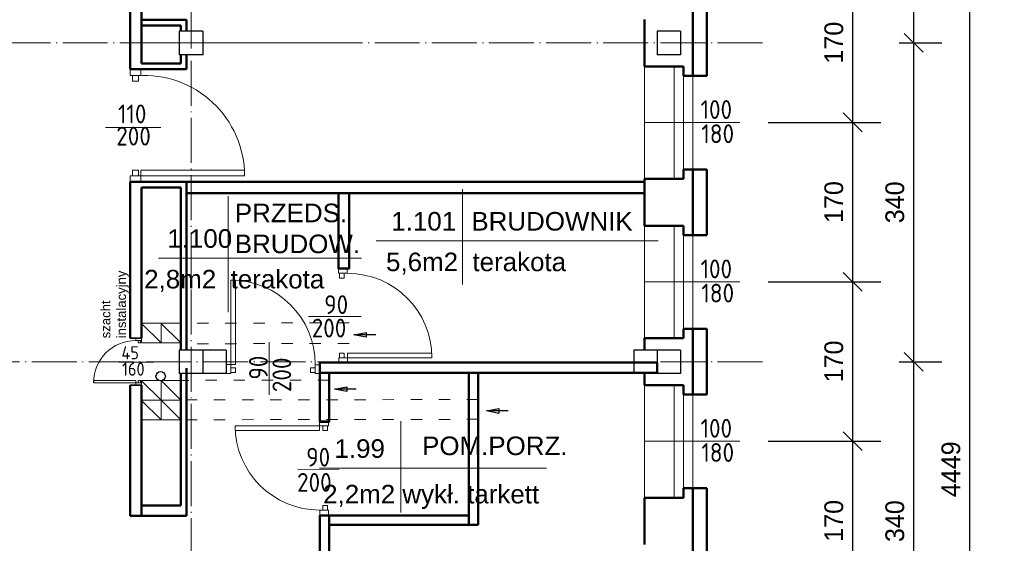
# Model space of a CAD drawing. Header units: millimetres. Extents: x -642 to 14033, y 1994 to 13520.
# Tile 48 of 72: x 5350 to 6401, y 8904 to 9462. Entities that reach past the tile are written whole.
import ezdxf

# ---------------------------------------------------------------- set-up
doc = ezdxf.new("R2010")
doc.units = ezdxf.units.MM
doc.linetypes.add('ACAD_ISO03W100', pattern=[30, 12, -18])
doc.linetypes.add('ACAD_ISO04W100', pattern=[30.5, 24, -3, 0.5, -3])
for name, color, linetype, lineweight in [('drzwi', 140, 'Continuous', 13), ('KOMINY', 43, 'Continuous', 15), ('opisy drzwi', 40, 'Continuous', 13), ('opisy pom', 3, 'Continuous', 18), ('opisy pom.50', 3, 'Continuous', 20), ('sciany', 4, 'Continuous', 35), ('symetria', 7, 'ACAD_ISO04W100', 9), ('słupy', 2, 'Continuous', 30), ('wymiary', 1, 'Continuous', 13), ('ściana', 4, 'Continuous', 50)]:
    doc.layers.add(name, color=color, linetype=linetype, lineweight=lineweight)
doc.layers.add('kanalizacja', color=210, linetype='Continuous')
doc.styles.add('ISO', font='isocp.shx')
doc.styles.add('ROMANS', font='ROMANS')
doc.styles.add('SYSTEM', font='TXT')
doc.dimstyles.new('Jacek2', dxfattribs={"dimscale": 2, "dimtxt": 10, "dimasz": 10, "dimexe": 15, "dimexo": 15, "dimgap": 5, "dimtad": 1, "dimdec": 0, "dimzin": 0, "dimdsep": 46, "dimtxsty": 'Standard', "dimblk": 'OBLIQUE', "dimcen": 0, "dimdle": 5, "dimadec": 1, "dimazin": 0, "dimtfac": 1, "dimtdec": 0, "dimtofl": 0, "dimtmove": 0, "dimatfit": 3, "dimfxl": 1, "dimtolj": 1, "dimtzin": 0, "dimarcsym": 0})

# ---------------------------------------------------------------- blocks, each defined once
blk = doc.blocks.new('_OBLIQUE')
at = {"color": 0, "linetype": 'ByBlock'}
blk.add_line((-0.5, -0.5), (0.5, 0.5), dxfattribs=at)
blk = doc.blocks.new('*D514')
at = {"layer": 'Defpoints', "color": 0, "transparency": 16777216}
for p in [(6118.9, 9522.7), (6118.9, 9352.7), (6239.2, 9352.7)]:
    blk.add_point(p, dxfattribs=at)
at = {"layer": 'wymiary', "color": 0, "lineweight": -2, "transparency": 16777216}
for p, q in [((6239.2, 9532.7), (6239.2, 9342.7)), ((6148.9, 9522.7), (6269.2, 9522.7)), ((6148.9, 9352.7), (6269.2, 9352.7))]:
    blk.add_line(p, q, dxfattribs=at)
at = {"layer": 'wymiary', "color": 0, "lineweight": -2, "transparency": 16777216, "xscale": 20, "yscale": 20, "zscale": 20}
for p, rotation in [((6239.2, 9522.7), 90), ((6239.2, 9352.7), 270)]:
    blk.add_blockref('_OBLIQUE', p, dxfattribs=dict(at, rotation=rotation))
at = {"layer": 'wymiary', "color": 0, "transparency": 16777216, "insert": (6219.2, 9437.7), "char_height": 20, "attachment_point": 5, "rotation": 90}
blk.add_mtext('\\A1;170', dxfattribs=at)
blk = doc.blocks.new('*D515')
at = {"layer": 'Defpoints', "color": 0, "transparency": 16777216}
for p in [(6118.9, 9352.7), (6118.9, 9182.7), (6239.2, 9182.7)]:
    blk.add_point(p, dxfattribs=at)
at = {"layer": 'wymiary', "color": 0, "lineweight": -2, "transparency": 16777216}
for p, q in [((6148.9, 9352.7), (6269.2, 9352.7)), ((6239.2, 9362.7), (6239.2, 9172.7)), ((6148.9, 9182.7), (6269.2, 9182.7))]:
    blk.add_line(p, q, dxfattribs=at)
at = {"layer": 'wymiary', "color": 0, "lineweight": -2, "transparency": 16777216, "xscale": 20, "yscale": 20, "zscale": 20}
for p, rotation in [((6239.2, 9352.7), 90), ((6239.2, 9182.7), 270)]:
    blk.add_blockref('_OBLIQUE', p, dxfattribs=dict(at, rotation=rotation))
at = {"layer": 'wymiary', "color": 0, "transparency": 16777216, "insert": (6219.2, 9267.7), "char_height": 20, "attachment_point": 5, "rotation": 90}
blk.add_mtext('\\A1;170', dxfattribs=at)
blk = doc.blocks.new('*D516')
at = {"layer": 'Defpoints', "color": 0, "transparency": 16777216}
for p in [(6118.9, 9182.7), (6118.9, 9012.7), (6239.2, 9012.7)]:
    blk.add_point(p, dxfattribs=at)
at = {"layer": 'wymiary', "color": 0, "lineweight": -2, "transparency": 16777216}
for p, q in [((6239.2, 9192.7), (6239.2, 9002.7)), ((6148.9, 9182.7), (6269.2, 9182.7)), ((6148.9, 9012.7), (6269.2, 9012.7))]:
    blk.add_line(p, q, dxfattribs=at)
at = {"layer": 'wymiary', "color": 0, "lineweight": -2, "transparency": 16777216, "xscale": 20, "yscale": 20, "zscale": 20}
for p, rotation in [((6239.2, 9182.7), 90), ((6239.2, 9012.7), 270)]:
    blk.add_blockref('_OBLIQUE', p, dxfattribs=dict(at, rotation=rotation))
at = {"layer": 'wymiary', "color": 0, "transparency": 16777216, "insert": (6219.2, 9097.7), "char_height": 20, "attachment_point": 5, "rotation": 90}
blk.add_mtext('\\A1;170', dxfattribs=at)
blk = doc.blocks.new('*D517')
at = {"layer": 'Defpoints', "color": 0, "transparency": 16777216}
for p in [(6118.9, 9012.7), (6118.9, 8842.7), (6239.2, 8842.7)]:
    blk.add_point(p, dxfattribs=at)
at = {"layer": 'wymiary', "color": 0, "lineweight": -2, "transparency": 16777216}
for p, q in [((6239.2, 9022.7), (6239.2, 8832.7)), ((6148.9, 9012.7), (6269.2, 9012.7)), ((6148.9, 8842.7), (6269.2, 8842.7))]:
    blk.add_line(p, q, dxfattribs=at)
at = {"layer": 'wymiary', "color": 0, "lineweight": -2, "transparency": 16777216, "xscale": 20, "yscale": 20, "zscale": 20}
for p, rotation in [((6239.2, 9012.7), 90), ((6239.2, 8842.7), 270)]:
    blk.add_blockref('_OBLIQUE', p, dxfattribs=dict(at, rotation=rotation))
at = {"layer": 'wymiary', "color": 0, "transparency": 16777216, "insert": (6219.2, 8927.7), "char_height": 20, "attachment_point": 5, "rotation": 90}
blk.add_mtext('\\A1;170', dxfattribs=at)
blk = doc.blocks.new('*D535')
at = {"layer": 'Defpoints', "color": 0, "transparency": 16777216}
for p in [(6258.7, 9777.4), (6258.7, 9437.4), (6304.3, 9437.4)]:
    blk.add_point(p, dxfattribs=at)
at = {"layer": 'wymiary', "color": 0, "lineweight": -2, "transparency": 16777216}
for p, q in [((6304.3, 9787.4), (6304.3, 9427.4)), ((6288.7, 9777.4), (6334.3, 9777.4)), ((6288.7, 9437.4), (6334.3, 9437.4))]:
    blk.add_line(p, q, dxfattribs=at)
at = {"layer": 'wymiary', "color": 0, "lineweight": -2, "transparency": 16777216, "xscale": 20, "yscale": 20, "zscale": 20}
for p, rotation in [((6304.3, 9777.4), 90), ((6304.3, 9437.4), 270)]:
    blk.add_blockref('_OBLIQUE', p, dxfattribs=dict(at, rotation=rotation))
at = {"layer": 'wymiary', "color": 0, "transparency": 16777216, "insert": (6284.3, 9607.4), "char_height": 20, "attachment_point": 5, "rotation": 90}
blk.add_mtext('\\A1;340', dxfattribs=at)
blk = doc.blocks.new('*D536')
at = {"layer": 'Defpoints', "color": 0, "transparency": 16777216}
for p in [(6258.7, 9437.4), (6258.7, 9097.4), (6304.3, 9097.4)]:
    blk.add_point(p, dxfattribs=at)
at = {"layer": 'wymiary', "color": 0, "lineweight": -2, "transparency": 16777216}
for p, q in [((6304.3, 9447.4), (6304.3, 9087.4)), ((6288.7, 9437.4), (6334.3, 9437.4)), ((6288.7, 9097.4), (6334.3, 9097.4))]:
    blk.add_line(p, q, dxfattribs=at)
at = {"layer": 'wymiary', "color": 0, "lineweight": -2, "transparency": 16777216, "xscale": 20, "yscale": 20, "zscale": 20}
for p, rotation in [((6304.3, 9437.4), 90), ((6304.3, 9097.4), 270)]:
    blk.add_blockref('_OBLIQUE', p, dxfattribs=dict(at, rotation=rotation))
at = {"layer": 'wymiary', "color": 0, "transparency": 16777216, "insert": (6284.3, 9267.4), "char_height": 20, "attachment_point": 5, "rotation": 90}
blk.add_mtext('\\A1;340', dxfattribs=at)
blk = doc.blocks.new('*D537')
at = {"layer": 'Defpoints', "color": 0, "transparency": 16777216}
for p in [(6258.7, 9097.4), (6258.7, 8757.4), (6304.3, 8757.4)]:
    blk.add_point(p, dxfattribs=at)
at = {"layer": 'wymiary', "color": 0, "lineweight": -2, "transparency": 16777216}
for p, q in [((6304.3, 9107.4), (6304.3, 8747.4)), ((6288.7, 9097.4), (6334.3, 9097.4)), ((6288.7, 8757.4), (6334.3, 8757.4))]:
    blk.add_line(p, q, dxfattribs=at)
at = {"layer": 'wymiary', "color": 0, "lineweight": -2, "transparency": 16777216, "xscale": 20, "yscale": 20, "zscale": 20}
for p, rotation in [((6304.3, 9097.4), 90), ((6304.3, 8757.4), 270)]:
    blk.add_blockref('_OBLIQUE', p, dxfattribs=dict(at, rotation=rotation))
at = {"layer": 'wymiary', "color": 0, "transparency": 16777216, "insert": (6284.3, 8927.4), "char_height": 20, "attachment_point": 5, "rotation": 90}
blk.add_mtext('\\A1;340', dxfattribs=at)
blk = doc.blocks.new('*D543')
at = {"layer": 'Defpoints', "color": 0, "transparency": 16777216}
for p in [(6364.1, 11206.9), (6401.1, 11206.9), (6401.1, 6758.4)]:
    blk.add_point(p, dxfattribs=at)
at = {"layer": 'wymiary', "color": 0, "lineweight": -2, "transparency": 16777216}
for p, q in [((6364.1, 6748.4), (6364.1, 11216.9)), ((6371.1, 11206.9), (6334.1, 11206.9)), ((6371.1, 6758.4), (6334.1, 6758.4))]:
    blk.add_line(p, q, dxfattribs=at)
at = {"layer": 'wymiary', "color": 0, "lineweight": -2, "transparency": 16777216, "xscale": 20, "yscale": 20, "zscale": 20}
for p, rotation in [((6364.1, 11206.9), 90), ((6364.1, 6758.4), 270)]:
    blk.add_blockref('_OBLIQUE', p, dxfattribs=dict(at, rotation=rotation))
at = {"layer": 'wymiary', "color": 0, "transparency": 16777216, "insert": (6344.1, 8982.7), "char_height": 20, "attachment_point": 5, "rotation": 90}
blk.add_mtext('\\A1;4449', dxfattribs=at)

msp = doc.modelspace()

# ---------------------------------------------------------------- linework, layer by layer
at = {"layer": 'drzwi'}
for points in [[(5479.6, 9402.7, 0), (5479.6, 9408.9, 0), (5468.1, 9408.9, 0), (5468.1, 9402.7, 0), (5479.6, 9402.7, 0)], [(5470.6, 9402.7, 0), (5470.6, 9396.5, 0), (5476.9, 9396.5, 0), (5476.9, 9402.7, 0), (5470.6, 9402.7, 0)], [(5470.6, 9295.6, 0), (5470.6, 9301.8, 0), (5476.9, 9301.8, 0), (5476.9, 9295.6, 0), (5470.6, 9295.6, 0)], [(5479.6, 9295.6, 0), (5479.6, 9301.8, 0), (5590.2, 9301.8, 0)], [(5479.6, 9295.6, 0), (5479.6, 9289.3, 0), (5468.1, 9289.3, 0), (5468.1, 9295.6, 0), (5479.6, 9295.6, 0)], [(5590.2, 9295.6, 0), (5479.6, 9295.6, 0)], [(5690.6, 9191.7, 0), (5690.6, 9196.7, 0), (5699.8, 9196.7, 0), (5699.8, 9191.7, 0), (5690.6, 9191.7, 0)], [(5575.6, 9094.5, 0), (5580.6, 9094.5, 0), (5580.6, 9184.5, 0), (5575.6, 9184.5, 0), (5575.6, 9094.5, 0)], [(5691.6, 9191.7, 0), (5691.6, 9186.7, 0), (5696.6, 9186.7, 0), (5696.6, 9191.7, 0), (5691.6, 9191.7, 0)], [(5480.1, 9119.9, 0), (5480.1, 9122.4, 0), (5474.1, 9122.4, 0), (5474.1, 9119.9, 0), (5480.1, 9119.9, 0)], [(5479.1, 9119.9, 0), (5479.1, 9117.4, 0), (5476.6, 9117.4, 0), (5476.6, 9119.9, 0), (5479.1, 9119.9, 0)], [(5690.7, 9101.7, 0), (5690.7, 9096.7, 0), (5700.2, 9096.7, 0), (5700.2, 9101.7, 0), (5690.7, 9101.7, 0)], [(5691.6, 9101.7, 0), (5691.6, 9106.7, 0), (5696.6, 9106.7, 0), (5696.6, 9101.7, 0), (5691.6, 9101.7, 0)], [(5700.2, 9101.7, 0), (5700.2, 9106.7, 0), (5790.2, 9106.7, 0), (5790.2, 9101.7, 0), (5700.2, 9101.7, 0)], [(5575.6, 9084.9, 0), (5570.6, 9084.9, 0), (5570.6, 9094.5, 0), (5575.6, 9094.5, 0), (5575.6, 9084.9, 0)], [(5575.6, 9085.9, 0), (5580.6, 9085.9, 0), (5580.6, 9090.9, 0), (5575.6, 9090.9, 0), (5575.6, 9085.9, 0)], [(5665.6, 9085.9, 0), (5660.6, 9085.9, 0), (5660.6, 9090.9, 0), (5665.6, 9090.9, 0), (5665.6, 9085.9, 0)], [(5665.6, 9084.9, 0), (5670.6, 9084.9, 0), (5670.6, 9094.1, 0), (5665.6, 9094.1, 0), (5665.6, 9084.9, 0)], [(5474.1, 9075, 0), (5474.1, 9077.5, 0), (5429.2, 9077.5, 0), (5429.2, 9075, 0), (5474.1, 9075, 0)], [(5480.1, 9075, 0), (5480.1, 9072.5, 0), (5474.1, 9072.5, 0), (5474.1, 9075, 0), (5480.1, 9075, 0)], [(5479.1, 9075, 0), (5479.1, 9077.5, 0), (5476.6, 9077.5, 0), (5476.6, 9075, 0), (5479.1, 9075, 0)], [(5670.2, 9029.2, 0), (5670.2, 9024.2, 0), (5580.2, 9024.2, 0), (5580.2, 9029.2, 0), (5670.2, 9029.2, 0)], [(5679.8, 9029.2, 0), (5679.8, 9034.2, 0), (5670.2, 9034.2, 0), (5670.2, 9029.2, 0), (5679.8, 9029.2, 0)], [(5678.8, 9029.2, 0), (5678.8, 9024.2, 0), (5673.8, 9024.2, 0), (5673.8, 9029.2, 0), (5678.8, 9029.2, 0)], [(5678.8, 8939.2, 0), (5678.8, 8944.2, 0), (5673.8, 8944.2, 0), (5673.8, 8939.2, 0), (5678.8, 8939.2, 0)], [(5679.8, 8939.2, 0), (5679.8, 8934.2, 0), (5670.6, 8934.2, 0), (5670.6, 8939.2, 0), (5679.8, 8939.2, 0)]]:
    msp.add_polyline3d(points, dxfattribs=at)
for centre, radius, start, end in [((5483.1, 9295.6), 107.1, 359.9998, 94.0037), ((5575.6, 9094.5), 90, 0, 90), ((5700.2, 9101.7), 90, 0, 90), ((5474.1, 9075), 45, 90, 180), ((5670.2, 9029.2), 90, 180, 270)]:
    msp.add_arc(centre, radius, start, end, dxfattribs=at)
at = {"layer": 'kanalizacja'}
msp.add_circle((5500.7, 9081.9), 5, dxfattribs=at)
at = {"layer": 'KOMINY', "lineweight": 18}
for p, q in [((5480, 9138.5), (5501.1, 9117.5)), ((5501, 9138.5), (5522.1, 9117.5)), ((5520.6, 9117.4), (5480.1, 9117.4)), ((5522.1, 9117.4), (5480.1, 9117.4)), ((5480, 9077.5), (5501.1, 9056.5)), ((5520.6, 9077.4), (5480.1, 9077.4)), ((5522.1, 9077.4), (5480.1, 9077.4)), ((5501.1, 9077.5), (5522.1, 9056.5)), ((5480, 9056.5), (5501.1, 9035.5)), ((5522.1, 9056.4), (5480.1, 9056.4)), ((5501.1, 9056.5), (5522.1, 9035.5)), ((5522.1, 9035.4), (5480.1, 9035.4))]:
    msp.add_line(p, q, dxfattribs=at)
at = {"layer": 'KOMINY', "linetype": 'ACAD_ISO03W100', "lineweight": 18}
for p, q in [((5701.7, 9138.9), (5522, 9138.5)), ((5701.7, 9116.9), (5522.1, 9116.5)), ((5680.6, 9077.9), (5522.1, 9077.5)), ((5839.6, 9057.1), (5522.1, 9056.6)), ((5839.6, 9036), (5522.1, 9035.5))]:
    msp.add_line(p, q, dxfattribs=at)
at = {"layer": 'KOMINY', "lineweight": 18}
for points in [[(5480.1, 9138.4), (5501.1, 9138.5), (5501.1, 9117.5), (5480.1, 9117.4)], [(5501.1, 9138.4), (5522.1, 9138.5), (5522.1, 9117.5), (5501.1, 9117.4)], [(5480.1, 9077.4), (5501.1, 9077.5), (5501.1, 9056.5), (5480.1, 9056.4)], [(5501.1, 9077.5), (5522.1, 9077.5), (5522.1, 9056.5), (5501.1, 9056.5)], [(5480.1, 9056.4), (5501.1, 9056.5), (5501.1, 9035.5), (5480.1, 9035.4)], [(5501.1, 9056.5), (5522.1, 9056.5), (5522.1, 9035.5), (5501.1, 9035.5)]]:
    msp.add_lwpolyline(points, close=True, dxfattribs=at)
at = {"layer": 'KOMINY', "lineweight": 30}
for points in [[(5730.2, 9126.1), (5706.9, 9126.1), (5720.1, 9128.7), (5720.1, 9123.6), (5706.9, 9126.1)], [(5709.4, 9068.3), (5686.1, 9068.3), (5699.2, 9070.8), (5699.2, 9065.7), (5686.1, 9068.3)], [(5871.7, 9044.9), (5848.5, 9044.9), (5861.6, 9047.4), (5861.6, 9042.3), (5848.5, 9044.9)]]:
    msp.add_lwpolyline(points, dxfattribs=at)
at = {"layer": 'opisy drzwi'}
for p, q in [((6017.1, 9412.4), (6017.1, 9292.4)), ((6048.6, 9412.4), (6048.6, 9292.4)), ((6058.6, 9402.4), (6058.6, 9302.4)), ((6068.6, 9402.4), (6068.6, 9302.4)), ((6017.1, 9352.7), (6118.9, 9352.7)), ((5441.9, 9347.3), (5500.7, 9347.3)), ((6017.1, 9242.4), (6017.1, 9122.4)), ((6048.6, 9242.4), (6048.6, 9122.4)), ((6058.6, 9232.4), (6058.6, 9132.4)), ((6068.6, 9232.4), (6068.6, 9132.4)), ((6017.1, 9182.7), (6118.9, 9182.7)), ((5658.5, 9145.7), (5714.5, 9145.7)), ((5616.5, 9118.2), (5616.5, 9062.2)), ((5456.1, 9096.9), (5493.4, 9096.9)), ((6017.1, 9072.4), (6017.1, 8952.4)), ((6048.6, 9072.4), (6048.6, 8952.4)), ((6058.6, 9062.4), (6058.6, 8962.4)), ((6068.6, 9062.4), (6068.6, 8962.4)), ((6017.1, 9012.7), (6118.9, 9012.7)), ((5646.8, 8982.2), (5691.3, 8982.3))]:
    msp.add_line(p, q, dxfattribs=at)
at = {"layer": 'opisy pom'}
for p, q in [((5822.9, 9179.9), (5822.9, 9281.5)), ((5572.6, 9273.9), (5572.6, 9150.2)), ((5730.8, 9226.3), (6031.6, 9226.3)), ((5498.5, 9207.9), (5715, 9207.9)), ((5670.2, 8983.9), (5912.3, 8983.9))]:
    msp.add_line(p, q, dxfattribs=at)
at = {"layer": 'opisy pom.50'}
msp.add_line((5757.1, 8936.7), (5757.1, 9034), dxfattribs=at)
at = {"layer": 'sciany'}
for points in [[(5468.1, 9122.5), (5480.1, 9122.5)], [(5468.1, 9072.5), (5480.1, 9072.5)]]:
    msp.add_lwpolyline(points, dxfattribs=at)
at = {"layer": 'symetria', "linetype": 'ACAD_ISO04W100', "ltscale": 2}
for p, q in [((5533.1, 5954.4), (5533.1, 10824.4)), ((5688.1, 9437.4), (4136.5, 9437.4)), ((6143.1, 9437.4), (5466.6, 9437.4)), ((6143.1, 9097.4), (4136.5, 9097.4))]:
    msp.add_line(p, q, dxfattribs=at)
at = {"layer": 'słupy'}
for p, q in [((5520.6, 9449.9), (5520.6, 9424.9)), ((5545.6, 9449.9), (5520.6, 9449.9)), ((5545.6, 9449.9), (5520.6, 9449.9)), ((5520.6, 9449.9), (5520.6, 9424.9)), ((5545.6, 9449.9), (5520.6, 9449.9)), ((5520.6, 9449.9), (5520.6, 9424.9)), ((5545.6, 9449.9), (5545.6, 9424.9)), ((5545.6, 9449.9), (5545.6, 9424.9)), ((5545.6, 9449.9), (5545.6, 9424.9)), ((6030.6, 9449.9), (6030.6, 9424.9)), ((6055.6, 9449.9), (6030.6, 9449.9)), ((6055.6, 9449.9), (6030.6, 9449.9)), ((6030.6, 9449.9), (6030.6, 9424.9)), ((6055.6, 9449.9), (6030.6, 9449.9)), ((6030.6, 9449.9), (6030.6, 9424.9)), ((6055.6, 9449.9), (6055.6, 9424.9)), ((6055.6, 9449.9), (6055.6, 9424.9)), ((6055.6, 9449.9), (6055.6, 9424.9)), ((5545.6, 9424.9), (5520.6, 9424.9)), ((5545.6, 9424.9), (5520.6, 9424.9)), ((5545.6, 9424.9), (5520.6, 9424.9)), ((6055.6, 9424.9), (6030.6, 9424.9)), ((6055.6, 9424.9), (6030.6, 9424.9)), ((6055.6, 9424.9), (6030.6, 9424.9)), ((5520.6, 9109.9), (5520.6, 9084.9)), ((5545.6, 9109.9), (5520.6, 9109.9)), ((5545.6, 9109.9), (5520.6, 9109.9)), ((5520.6, 9109.9), (5520.6, 9084.9)), ((5545.6, 9109.9), (5520.6, 9109.9)), ((5520.6, 9109.9), (5520.6, 9084.9)), ((5545.6, 9109.9), (5545.6, 9084.9)), ((5545.6, 9109.9), (5545.6, 9084.9)), ((5570.6, 9109.9), (5545.6, 9109.9)), ((5570.6, 9109.9), (5545.6, 9109.9)), ((5545.6, 9109.9), (5545.6, 9084.9)), ((5570.6, 9109.9), (5545.6, 9109.9)), ((5545.6, 9109.9), (5545.6, 9084.9)), ((5545.6, 9109.9), (5545.6, 9084.9)), ((5545.6, 9109.9), (5545.6, 9084.9)), ((5570.6, 9109.9), (5570.6, 9084.9)), ((5570.6, 9109.9), (5570.6, 9084.9)), ((5570.6, 9109.9), (5570.6, 9084.9)), ((6030.6, 9109.9), (6005.6, 9109.9)), ((6005.6, 9109.9), (6005.6, 9084.9)), ((6030.6, 9109.9), (6005.6, 9109.9)), ((6005.6, 9109.9), (6005.6, 9084.9)), ((6030.6, 9109.9), (6030.6, 9084.9)), ((6055.6, 9109.9), (6030.6, 9109.9)), ((6055.6, 9109.9), (6030.6, 9109.9)), ((6030.6, 9109.9), (6030.6, 9084.9)), ((6055.6, 9109.9), (6030.6, 9109.9)), ((6030.6, 9109.9), (6030.6, 9084.9)), ((6030.6, 9109.9), (6030.6, 9084.9)), ((6030.6, 9109.9), (6030.6, 9084.9)), ((6030.6, 9109.9), (6030.6, 9084.9)), ((6055.6, 9109.9), (6055.6, 9084.9)), ((6055.6, 9109.9), (6055.6, 9084.9)), ((6055.6, 9109.9), (6055.6, 9084.9)), ((5545.6, 9084.9), (5520.6, 9084.9)), ((5545.6, 9084.9), (5520.6, 9084.9)), ((5545.6, 9084.9), (5520.6, 9084.9)), ((5570.6, 9084.9), (5545.6, 9084.9)), ((5570.6, 9084.9), (5545.6, 9084.9)), ((5570.6, 9084.9), (5545.6, 9084.9)), ((6030.6, 9084.9), (6005.6, 9084.9)), ((6030.6, 9084.9), (6005.6, 9084.9)), ((6030.6, 9084.9), (6005.6, 9084.9)), ((6055.6, 9084.9), (6030.6, 9084.9)), ((6055.6, 9084.9), (6030.6, 9084.9)), ((6055.6, 9084.9), (6030.6, 9084.9))]:
    msp.add_line(p, q, dxfattribs=at)
at = {"layer": 'ściana'}
for p, q in [((5468.1, 9409.4), (5468.2, 9751.3)), ((5480.1, 9415.5), (5480.1, 9751.3)), ((6068.6, 9402.4), (6068.6, 9472.4)), ((6083.6, 9402.4), (6083.6, 9472.4)), ((5528.1, 9461.9), (5480.1, 9461.9)), ((5528.1, 9461.9), (5528.1, 9449.9)), ((6017.1, 9437.4), (6017.1, 9462.4)), ((5522.1, 9455.9), (5480.1, 9455.9)), ((5522.1, 9455.9), (5522.1, 9449.9)), ((6017.1, 9412.4), (6017.1, 9437.4)), ((5522.1, 9415.5), (5480.1, 9415.5)), ((5522.1, 9415.5), (5522.1, 9424.9)), ((5528.1, 9409.5), (5528.1, 9424.9)), ((5528.1, 9409.5), (5468.1, 9409.4)), ((6058.6, 9412.4), (6017.1, 9412.4)), ((6058.6, 9402.4), (6058.6, 9412.4)), ((6068.6, 9402.4), (6058.6, 9402.4)), ((6058.6, 9402.4), (6083.6, 9402.4)), ((6068.6, 9302.4), (6058.6, 9302.4)), ((6058.6, 9292.4), (6058.6, 9302.4)), ((6058.6, 9302.4), (6083.6, 9302.4)), ((6068.6, 9232.4), (6068.6, 9302.4)), ((6083.6, 9232.4), (6083.6, 9302.4)), ((5468.1, 9122.5), (5468.1, 9289.3)), ((5528.1, 9289.3), (5468.1, 9289.3)), ((5528.1, 9109.9), (5528.1, 9289.3)), ((6017.1, 9289.3), (5528.1, 9289.3)), ((6017.1, 9252.4), (6017.1, 9292.4)), ((6058.6, 9292.4), (6017.1, 9292.4)), ((5522.1, 9283.3), (5480.1, 9283.3)), ((5480.1, 9122.5), (5480.1, 9283.3)), ((5522.1, 9109.9), (5522.1, 9283.3)), ((5710.6, 9277.3), (5528.1, 9277.3)), ((6017.1, 9277.3), (5710.6, 9277.3)), ((6017.1, 9242.4), (6017.1, 9252.4)), ((6058.6, 9242.4), (6017.1, 9242.4)), ((6058.6, 9232.4), (6058.6, 9242.4)), ((6068.6, 9232.4), (6058.6, 9232.4)), ((6058.6, 9232.4), (6083.6, 9232.4)), ((6068.6, 9132.4), (6058.6, 9132.4)), ((6058.6, 9122.4), (6058.6, 9132.4)), ((6058.6, 9132.4), (6083.6, 9132.4)), ((6068.6, 9062.4), (6068.6, 9132.4)), ((6083.6, 9062.4), (6083.6, 9132.4)), ((6058.6, 9122.4), (6017.1, 9122.4)), ((6017.1, 9109.9), (6017.1, 9122.4)), ((5528.1, 8933), (5528.1, 9090.4)), ((5522.1, 8943.9), (5522.1, 9084.9)), ((6017.1, 9072.4), (6017.1, 9084.9)), ((5468.1, 9072.5), (5468.1, 8933)), ((5480.1, 8933), (5480.1, 9072.5)), ((6058.6, 9072.4), (6017.1, 9072.4)), ((6058.6, 9062.4), (6058.6, 9072.4)), ((6068.6, 9062.4), (6058.6, 9062.4)), ((6058.6, 9062.4), (6083.6, 9062.4)), ((6068.6, 8962.4), (6058.6, 8962.4)), ((6058.6, 8952.4), (6058.6, 8962.4)), ((6058.6, 8962.4), (6083.6, 8962.4)), ((6068.6, 8892.4), (6068.6, 8962.4)), ((6083.6, 8892.4), (6083.6, 8962.4)), ((5522.1, 8943.9), (5480.1, 8943.9)), ((6017.1, 8902.4), (6017.1, 8952.4)), ((6058.6, 8952.4), (6017.1, 8952.4)), ((5480.1, 8933), (5468.1, 8933)), ((5528.1, 8933), (5480.1, 8933))]:
    msp.add_line(p, q, dxfattribs=at)
at = {"layer": 'ściana', "ltscale": 0.5}
msp.add_lwpolyline([(5701.7, 9277.3), (5701.7, 9196.7), (5690.6, 9196.7), (5690.6, 9277.3)], close=True, dxfattribs=at)
at = {"layer": 'ściana'}
for points in [[(6030.6, 9096.7), (6030.6, 9085.4), (5670.6, 9085.4), (5670.6, 9096.7)], [(5670.6, 9033.4), (5670.6, 9085.4), (5680.6, 9085.4), (5680.6, 9033.4)], [(5839.6, 8923.4), (5839.6, 9085.4), (5829.6, 9085.4), (5829.6, 8923.4)], [(5680.6, 8886.4), (5680.6, 8933.4), (5670.6, 8933.4), (5670.6, 8886.4)], [(5680.6, 8923.4), (5680.6, 8933.4), (5829.6, 8933.4), (5829.6, 8923.4)]]:
    msp.add_lwpolyline(points, close=True, dxfattribs=at)

# ---------------------------------------------------------------- texts
at = {"layer": 'opisy drzwi', "style": 'ISO'}
for s, height, p in [('100', 20, (6076.9, 9356.4)), ('110', 20, (5455.2, 9351.7)), ('200', 20, (5453.3, 9328)), ('180', 20, (6077.8, 9330.6)), ('100', 20, (6076.9, 9186.4)), ('180', 20, (6077.8, 9160.6)), (' 90', 20, (5663.8, 9148.3)), ('200', 20, (5661.9, 9123.3)), ('45', 14, (5458.9, 9100)), ('160', 14, (5459.5, 9082.5)), ('100', 20, (6076.9, 9016.4)), (' 90', 20, (5644.6, 8985.6)), ('180', 20, (6077.8, 8990.6)), ('200', 20, (5646.3, 8958.7))]:
    msp.add_text(s, height=height, dxfattribs=at).set_placement(p)
for s, p in [(' 90', (5615, 9066.9)), ('200', (5640, 9065))]:
    msp.add_text(s, height=20, rotation=90, dxfattribs=at).set_placement(p)
at = {"layer": 'opisy pom', "char_height": 19.8, "attachment_point": 1, "style": 'SYSTEM'}
for s, insert in [('{\\fArial|b0|i0|c238|p34;PRZEDS.\\PBRUDOW.}', (5579.8, 9266)), ('{\\fArial|b0|i0|c238|p34;1.101}', (5746.8, 9257.1)), ('{\\fArial|b0|i0|c238|p34;BRUDOWNIK}', (5832.3, 9257.1)), ('{\\fArial|b0|i0|c238|p34;1.100}', (5507.8, 9238.7)), ('{\\fArial|b0|i0|c238|p34;5,6m2  terakota}', (5741.2, 9213.8)), ('{\\fArial|b0|i0|c238|p34;2,8m2  terakota}', (5483.1, 9195.4)), ('{\\fArial|b0|i0|c238|p34;POM.PORZ.}', (5779.7, 9017.6)), ('{\\fArial|b0|i0|c238|p34;1.99}', (5686.2, 9014.7)), ('{\\fArial|b0|i0|c238|p34;2,2m2 wykł. tarkett}', (5674.1, 8966.1))]:
    msp.add_mtext(s, dxfattribs=dict(at, insert=insert))
at = {"layer": 'opisy pom', "insert": (5437, 9122.4), "char_height": 10, "attachment_point": 1, "rotation": 90, "style": 'ROMANS'}
msp.add_mtext('{\\fArial|b0|i0|c238|p34;szacht\\Pinstalacyjny}', dxfattribs=at)

# ---------------------------------------------------------------- dimensions: what is measured, and where the dimension line sits
at = {"layer": 'wymiary'}
dim = msp.add_aligned_dim(p1=(6401.0589261, 6758.4386018), p2=(6401.0589261, 11206.9386018), distance=37, dimstyle='Jacek2', dxfattribs=at)
dim.commit()
dim.dimension.update_dxf_attribs({"geometry": '*D543', "text_midpoint": (6344.0589261, 8982.6886018)})
for base, p1, p2, picture, middle in [((6304.3, 9437.4), (6258.7, 9777.4), (6258.7, 9437.4), '*D535', (6284.3, 9607.4)), ((6239.2, 9352.7), (6118.9, 9522.7), (6118.9, 9352.7), '*D514', (6219.2, 9437.7)), ((6304.3, 9097.4), (6258.7, 9437.4), (6258.7, 9097.4), '*D536', (6284.3, 9267.4)), ((6239.2, 9182.7), (6118.9, 9352.7), (6118.9, 9182.7), '*D515', (6219.2, 9267.7)), ((6239.2, 9012.7), (6118.9, 9182.7), (6118.9, 9012.7), '*D516', (6219.2, 9097.7)), ((6304.3, 8757.4), (6258.7, 9097.4), (6258.7, 8757.4), '*D537', (6284.3, 8927.4)), ((6239.2, 8842.7), (6118.9, 9012.7), (6118.9, 8842.7), '*D517', (6219.2, 8927.7))]:
    dim = msp.add_linear_dim(base=base, p1=p1, p2=p2, angle=90, dimstyle='Jacek2', override={"dimtmove": 1}, dxfattribs=at)
    dim.commit()
    dim.dimension.update_dxf_attribs({"geometry": picture, "text_midpoint": middle})

doc.saveas('drawing.dxf')
